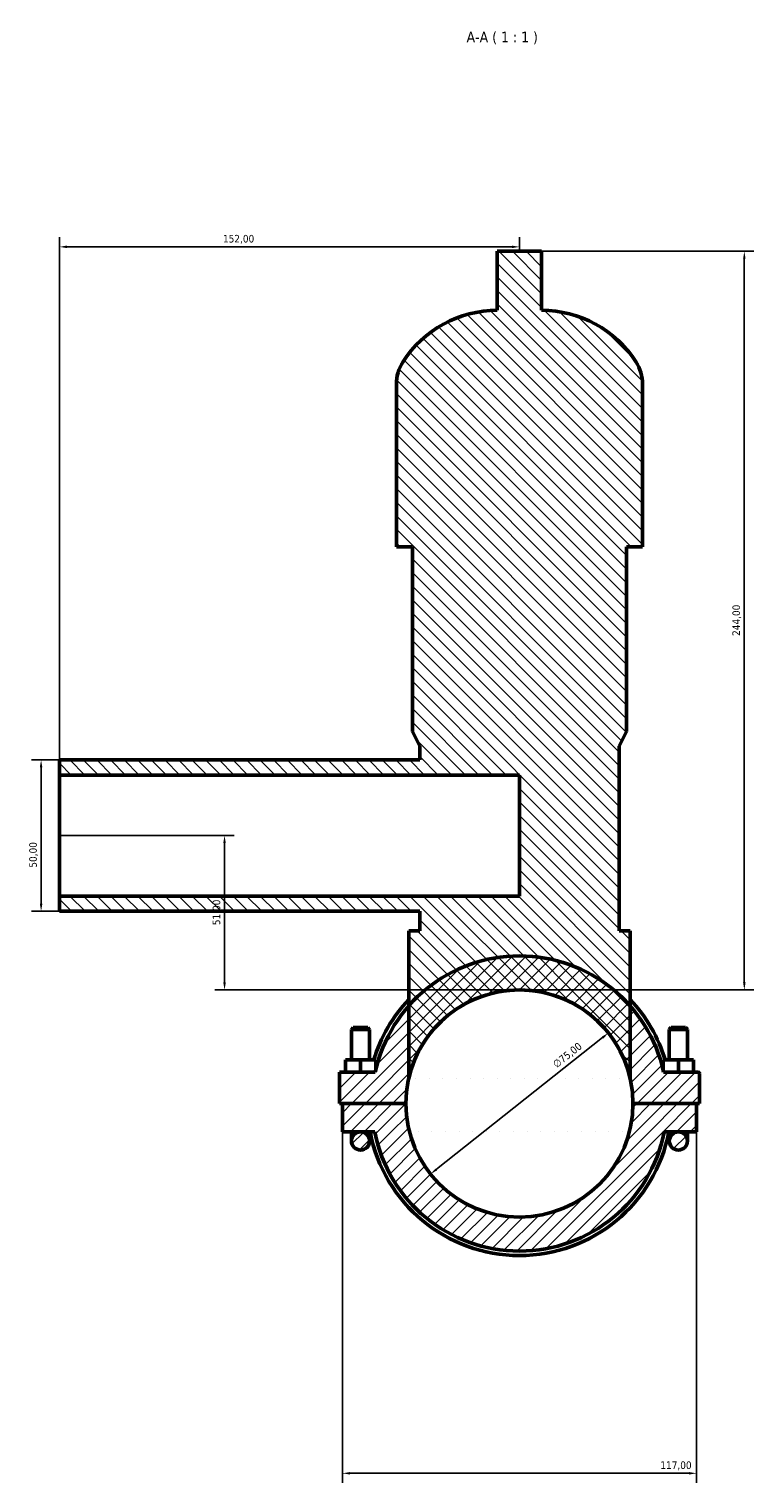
# Model space of a CAD drawing. Header units: millimetres. Extents: x 0 to 959, y -206 to 1211.
# Tile 7 of 8: x 337 to 576, y 731 to 1211. Entities that reach past the tile are written whole.
import ezdxf

# ---------------------------------------------------------------- set-up
doc = ezdxf.new("R2010")
doc.units = ezdxf.units.MM
for name, color, linetype, lineweight in [('Dimension (ISO)', 7, 'Continuous', 25), ('Hatch (ISO)', 7, 'Continuous', 18), ('Symbol (ISO)', 7, 'Continuous', 25), ('Visible (ISO)', 7, 'Continuous', 50)]:
    doc.layers.add(name, color=color, linetype=linetype, lineweight=lineweight)
doc.styles.add('Label Text (ISO)', font='tahoma.ttf')
doc.styles.add('Note Text (ISO)', font='tahoma.ttf')
doc.dimstyles.new('Default (ISO)', dxfattribs={"dimtxt": 2.5, "dimasz": 2.5, "dimexe": 3.175, "dimexo": 0, "dimgap": 0.762, "dimtad": 1, "dimrnd": 1e-08, "dimzin": 0, "dimtxsty": 'Note Text (ISO)', "dimcen": 0.09, "dimdle": 10, "dimclrd": 256, "dimclre": 256, "dimclrt": 232, "dimazin": 0, "dimtfac": 1.40208, "dimtmove": 0, "dimatfit": 3, "dimfxl": 1, "dimtolj": 1, "dimtzin": 0, "dimlwd": -1, "dimlwe": -1, "dimarcsym": 0})

# ---------------------------------------------------------------- blocks, each defined once
blk = doc.blocks.new('*D7')
at = {"layer": 'Defpoints', "color": 0, "transparency": 16777216}
for p in [(440.28, 847.05), (557.28, 847.05), (557.28, 734.27)]:
    blk.add_point(p, dxfattribs=at)
at = {"layer": 'Dimension (ISO)', "transparency": 16777216}
for p, q in [((440.28, 847.05), (440.28, 731.1)), ((557.28, 847.05), (557.28, 731.1)), ((442.78, 734.27), (554.78, 734.27))]:
    blk.add_line(p, q, dxfattribs=at)
for points in [[(442.78, 734.69), (442.78, 733.86), (440.28, 734.27)], [(554.78, 734.69), (554.78, 733.86), (557.28, 734.27)]]:
    blk.add_solid(points, dxfattribs=at)
at = {"layer": 'Dimension (ISO)', "color": 232, "true_color": 0xca0064, "transparency": 16777216, "insert": (545.33, 738.21), "char_height": 2.5, "attachment_point": 1, "style": 'Note Text (ISO)'}
blk.add_mtext('\\A1;117,00', dxfattribs=at)
blk = doc.blocks.new('*D8')
at = {"layer": 'Defpoints', "color": 0, "transparency": 16777216}
for p in [(528.17, 879.72), (469.4, 833.13)]:
    blk.add_point(p, dxfattribs=at)
at = {"layer": 'Dimension (ISO)', "transparency": 16777216}
blk.add_line((471.36, 834.68), (526.21, 878.17), dxfattribs=at)
for points in [[(525.95, 878.5), (526.47, 877.84), (528.17, 879.72)], [(471.1, 835.01), (471.61, 834.35), (469.4, 833.13)]]:
    blk.add_solid(points, dxfattribs=at)
at = {"layer": 'Dimension (ISO)', "color": 232, "true_color": 0xca0064, "transparency": 16777216, "insert": (509.49, 869.99), "char_height": 2.5, "attachment_point": 1, "rotation": 38.4097, "style": 'Note Text (ISO)'}
blk.add_mtext('\\A1;∅75,00', dxfattribs=at)
blk = doc.blocks.new('*D9')
at = {"layer": 'Defpoints', "color": 0, "transparency": 16777216}
for p in [(346.78, 969.92), (340.74, 919.92), (346.78, 919.92)]:
    blk.add_point(p, dxfattribs=at)
at = {"layer": 'Dimension (ISO)', "transparency": 16777216}
for p, q in [((346.78, 969.92), (337.57, 969.92)), ((340.74, 967.42), (340.74, 922.42)), ((346.78, 919.92), (337.57, 919.92))]:
    blk.add_line(p, q, dxfattribs=at)
for points in [[(340.32, 967.42), (341.16, 967.42), (340.74, 969.92)], [(340.32, 922.42), (341.16, 922.42), (340.74, 919.92)]]:
    blk.add_solid(points, dxfattribs=at)
at = {"layer": 'Dimension (ISO)', "color": 232, "true_color": 0xca0064, "transparency": 16777216, "insert": (336.81, 934.32), "char_height": 2.5, "attachment_point": 1, "rotation": 90, "style": 'Note Text (ISO)'}
blk.add_mtext('\\A1;50,00', dxfattribs=at)
blk = doc.blocks.new('*D10')
at = {"layer": 'Defpoints', "color": 0, "transparency": 16777216}
for p in [(346.78, 1139.37), (498.78, 1137.92), (346.78, 964.92)]:
    blk.add_point(p, dxfattribs=at)
at = {"layer": 'Dimension (ISO)', "transparency": 16777216}
for p, q in [((346.78, 964.92), (346.78, 1142.55)), ((496.28, 1139.37), (349.28, 1139.37)), ((498.78, 1137.92), (498.78, 1142.55))]:
    blk.add_line(p, q, dxfattribs=at)
for points in [[(349.28, 1139.79), (349.28, 1138.96), (346.78, 1139.37)], [(496.28, 1139.79), (496.28, 1138.96), (498.78, 1139.37)]]:
    blk.add_solid(points, dxfattribs=at)
at = {"layer": 'Dimension (ISO)', "color": 232, "true_color": 0xca0064, "transparency": 16777216, "insert": (400.83, 1143.31), "char_height": 2.5, "attachment_point": 1, "style": 'Note Text (ISO)'}
blk.add_mtext('\\A1;152,00', dxfattribs=at)
blk = doc.blocks.new('*D11')
at = {"layer": 'Defpoints', "color": 0, "transparency": 16777216}
for p in [(506.1, 1137.92), (573.07, 1137.92), (498.78, 893.92)]:
    blk.add_point(p, dxfattribs=at)
at = {"layer": 'Dimension (ISO)', "transparency": 16777216}
for p, q in [((506.1, 1137.92), (576.24, 1137.92)), ((573.07, 896.42), (573.07, 1135.42)), ((498.78, 893.92), (576.24, 893.92))]:
    blk.add_line(p, q, dxfattribs=at)
for points in [[(572.65, 1135.42), (573.48, 1135.42), (573.07, 1137.92)], [(572.65, 896.42), (573.48, 896.42), (573.07, 893.92)]]:
    blk.add_solid(points, dxfattribs=at)
at = {"layer": 'Dimension (ISO)', "color": 232, "true_color": 0xca0064, "transparency": 16777216, "insert": (569.13, 1010.87), "char_height": 2.5, "attachment_point": 1, "rotation": 90, "style": 'Note Text (ISO)'}
blk.add_mtext('\\A1;244,00', dxfattribs=at)
blk = doc.blocks.new('*D12')
at = {"layer": 'Defpoints', "color": 0, "transparency": 16777216}
for p in [(346.78, 944.92), (401.34, 944.92), (498.78, 893.92)]:
    blk.add_point(p, dxfattribs=at)
at = {"layer": 'Dimension (ISO)', "transparency": 16777216}
for p, q in [((346.78, 944.92), (404.51, 944.92)), ((401.34, 896.42), (401.34, 942.42)), ((498.78, 893.92), (398.16, 893.92))]:
    blk.add_line(p, q, dxfattribs=at)
for points in [[(400.92, 942.42), (401.76, 942.42), (401.34, 944.92)], [(400.92, 896.42), (401.76, 896.42), (401.34, 893.92)]]:
    blk.add_solid(points, dxfattribs=at)
at = {"layer": 'Dimension (ISO)', "color": 232, "true_color": 0xca0064, "transparency": 16777216, "insert": (397.41, 915.32), "char_height": 2.5, "attachment_point": 1, "rotation": 90, "style": 'Note Text (ISO)'}
blk.add_mtext('\\A1;51,00', dxfattribs=at)

msp = doc.modelspace()

# ---------------------------------------------------------------- hatches: boundary and pattern name
at = {"layer": 'Hatch (ISO)'}
h = msp.add_hatch(dxfattribs=at)
h.set_pattern_fill('ANSI31', color=256, scale=25.4, angle=90.00021, style=0)
h.set_pattern_definition([(135.0002, (0, 0), (-2.245056, -2.245072), [])])
edge = h.paths.add_edge_path()
edge.add_line((465.841, 913.444), (462.181, 913.444))
edge.add_line((462.181, 913.444), (462.181, 888.627))
edge.add_line((462.181, 888.627), (462.181, 864.591))
edge.add_ellipse((498.781, 856.424), major_axis=(-36.6, 8.166), ratio=1, start_angle=205.15624, end_angle=360, ccw=False)
edge.add_line((535.381, 864.591), (535.381, 888.627))
edge.add_line((535.381, 888.627), (535.381, 913.444))
edge.add_line((535.381, 913.444), (531.721, 913.444))
edge.add_line((531.721, 913.444), (531.721, 974.444))
edge.add_line((531.721, 974.444), (534.161, 979.324))
edge.add_line((534.161, 979.324), (534.161, 1040.324))
edge.add_line((534.161, 1040.324), (539.448, 1040.324))
edge.add_line((539.448, 1040.324), (539.448, 1094.004))
edge.add_ellipse((525.866, 1094.004), major_axis=(13.582, 0), ratio=1, start_angle=0, end_angle=32.61242)
edge.add_ellipse((506.101, 1081.358), major_axis=(31.205, 19.966), ratio=1, start_angle=0, end_angle=57.38758)
edge.add_line((506.101, 1118.404), (506.101, 1137.924))
edge.add_line((506.101, 1137.924), (491.461, 1137.924))
edge.add_line((491.461, 1137.924), (491.461, 1118.404))
edge.add_ellipse((491.461, 1081.358), major_axis=(0, 37.046), ratio=1, start_angle=0, end_angle=57.38758)
edge.add_ellipse((471.696, 1094.004), major_axis=(-11.441, 7.32), ratio=1, start_angle=0, end_angle=32.61242)
edge.add_line((458.115, 1094.004), (458.115, 1040.324))
edge.add_line((458.115, 1040.324), (463.401, 1040.324))
edge.add_line((463.401, 1040.324), (463.401, 979.324))
edge.add_line((463.401, 979.324), (465.841, 974.444))
edge.add_line((465.841, 974.444), (465.841, 969.924))
edge.add_line((465.841, 969.924), (346.781, 969.924))
edge.add_line((346.781, 969.924), (346.781, 964.924))
edge.add_line((346.781, 964.924), (498.781, 964.924))
edge.add_line((498.781, 964.924), (498.781, 924.924))
edge.add_line((498.781, 924.924), (346.781, 924.924))
edge.add_line((346.781, 924.924), (346.781, 919.924))
edge.add_line((346.781, 919.924), (465.841, 919.924))
edge.add_line((465.841, 919.924), (465.841, 913.444))
h = msp.add_hatch(dxfattribs=at)
h.set_pattern_fill('ANSI31', color=256, scale=25.4, style=0)
h.set_pattern_definition([(45, (0, 0), (-2.245064, 2.245064), [])])
edge = h.paths.add_edge_path()
edge.add_ellipse((557.781, 866.299), major_axis=(0.5, 0), ratio=1, start_angle=0, end_angle=90)
edge.add_line((557.781, 866.799), (546.414, 866.799))
edge.add_ellipse((498.781, 856.424), major_axis=(47.633, 10.375), ratio=1, start_angle=0, end_angle=29.05525)
edge.add_ellipse((498.781, 856.424), major_axis=(36.6, 32.203), ratio=1, start_angle=0, end_angle=97.31411)
edge.add_ellipse((498.781, 856.424), major_axis=(-36.6, 32.203), ratio=1, start_angle=0, end_angle=29.05525)
edge.add_line((451.148, 866.799), (439.281, 866.799))
edge.add_line((439.281, 866.799), (439.281, 856.474))
edge.add_line((439.281, 856.474), (461.281, 856.474))
edge.add_ellipse((498.781, 856.424), major_axis=(-37.5, 0.05), ratio=1, start_angle=180.15279, end_angle=360, ccw=False)
edge.add_line((536.281, 856.474), (558.281, 856.474))
edge.add_line((558.281, 856.474), (558.281, 866.299))
edge = h.paths.add_edge_path()
edge.add_ellipse((498.781, 856.424), major_axis=(37.5, -0.05), ratio=1, start_angle=180.15279, end_angle=360)
edge.add_line((536.281, 856.374), (557.281, 856.374))
edge.add_line((557.281, 856.374), (557.281, 847.049))
edge.add_line((557.281, 847.049), (551.281, 847.049))
edge.add_line((551.281, 847.049), (546.621, 847.049))
edge.add_ellipse((498.781, 856.424), major_axis=(-47.84, -9.375), ratio=1, start_angle=0, end_angle=157.82502, ccw=False)
edge.add_line((450.941, 847.049), (446.281, 847.049))
edge.add_line((446.281, 847.049), (440.281, 847.049))
edge.add_line((440.281, 847.049), (440.281, 856.374))
edge.add_line((440.281, 856.374), (461.281, 856.374))
edge = h.paths.add_edge_path()
edge.add_ellipse((551.281, 844.049), major_axis=(3, 0), ratio=1, start_angle=0, end_angle=360)
edge = h.paths.add_edge_path()
edge.add_ellipse((446.281, 844.049), major_axis=(3, 0), ratio=1, start_angle=0, end_angle=360)

# ---------------------------------------------------------------- linework, layer by layer
at = {"layer": 'Visible (ISO)'}
for p, q in [((506.101, 1137.924), (491.461, 1137.924)), ((491.461, 1137.924), (491.461, 1118.404)), ((506.101, 1118.404), (506.101, 1137.924)), ((458.115, 1094.004), (458.115, 1040.324)), ((539.448, 1040.324), (539.448, 1094.004)), ((458.115, 1040.324), (463.401, 1040.324)), ((463.401, 1040.324), (463.401, 979.324)), ((534.161, 979.324), (534.161, 1040.324)), ((534.161, 1040.324), (539.448, 1040.324)), ((463.401, 979.324), (465.841, 974.444)), ((531.721, 974.444), (534.161, 979.324)), ((465.841, 974.444), (465.841, 969.924)), ((531.721, 913.444), (531.721, 974.444)), ((465.841, 969.924), (346.781, 969.924)), ((346.781, 969.924), (346.781, 964.924)), ((346.781, 964.924), (498.781, 964.924)), ((346.781, 924.924), (346.781, 964.924)), ((498.781, 964.924), (498.781, 924.924)), ((498.781, 924.924), (346.781, 924.924)), ((346.781, 924.924), (346.781, 919.924)), ((346.781, 919.924), (465.841, 919.924)), ((465.841, 919.924), (465.841, 913.444)), ((465.841, 913.444), (462.181, 913.444)), ((462.181, 913.444), (462.181, 864.591)), ((535.381, 913.444), (531.721, 913.444)), ((535.381, 864.591), (535.381, 913.444)), ((443.881, 881.474), (443.281, 880.874)), ((443.281, 880.874), (449.281, 880.874)), ((443.281, 880.874), (443.281, 870.799)), ((448.681, 881.474), (443.881, 881.474)), ((448.681, 881.474), (449.281, 880.874)), ((449.281, 880.874), (449.281, 870.799)), ((548.881, 881.474), (548.281, 880.874)), ((554.281, 880.874), (548.281, 880.874)), ((548.281, 870.799), (548.281, 880.874)), ((548.881, 881.474), (553.681, 881.474)), ((553.681, 881.474), (554.281, 880.874)), ((554.281, 870.799), (554.281, 880.874)), ((441.281, 866.799), (441.281, 870.799)), ((446.281, 870.799), (441.281, 870.799)), ((451.281, 870.799), (446.281, 870.799)), ((446.281, 866.799), (446.281, 870.799)), ((451.281, 867.393), (451.281, 870.799)), ((546.281, 870.799), (551.281, 870.799)), ((546.281, 867.393), (546.281, 870.799)), ((551.281, 866.799), (551.281, 870.799)), ((551.281, 870.799), (556.281, 870.799)), ((556.281, 866.799), (556.281, 870.799)), ((451.148, 866.799), (439.281, 866.799)), ((439.281, 866.799), (439.281, 856.474)), ((557.781, 866.799), (546.414, 866.799)), ((558.281, 856.474), (558.281, 866.299)), ((439.281, 856.474), (461.281, 856.474)), ((461.281, 856.374), (440.281, 856.374)), ((440.281, 856.374), (440.281, 847.049)), ((443.281, 856.474), (443.281, 856.374)), ((449.281, 856.474), (449.281, 856.374)), ((536.281, 856.474), (558.281, 856.474)), ((557.281, 856.374), (536.281, 856.374)), ((548.281, 856.374), (548.281, 856.474)), ((554.281, 856.374), (554.281, 856.474)), ((557.281, 847.049), (557.281, 856.374)), ((440.281, 847.049), (446.281, 847.049)), ((443.281, 847.049), (443.281, 844.049)), ((446.281, 847.049), (450.941, 847.049)), ((449.281, 844.049), (449.281, 847.049)), ((546.621, 847.049), (551.281, 847.049)), ((548.281, 847.049), (548.281, 844.049)), ((551.281, 847.049), (557.281, 847.049)), ((554.281, 844.049), (554.281, 847.049))]:
    msp.add_line(p, q, dxfattribs=at)
for centre in [(446.281, 844.049), (551.281, 844.049)]:
    msp.add_circle(centre, 3, dxfattribs=at)
for centre, radius, start, end in [((491.461, 1081.358), 37.046, 90, 147.38758), ((506.101, 1081.358), 37.046, 32.61242, 90), ((471.696, 1094.004), 13.582, 147.38758, 180), ((525.866, 1094.004), 13.582, 0, 32.61242), ((498.781, 856.424), 48.75, 12.28769, 167.71231), ((498.781, 856.424), 37.5, 0.07639, 179.92361), ((498.781, 856.424), 37.5, 12.57812, 167.42188), ((498.781, 856.424), 50.213, 136.79444, 163.36443), ((498.781, 856.424), 50.212, 16.63557, 43.20556), ((557.781, 866.299), 0.5, 0, 90), ((498.781, 856.424), 37.5, 180.07639, 359.92361), ((498.781, 856.424), 50.213, 190.76064, 349.23936), ((498.781, 856.424), 48.75, 191.08749, 348.91251)]:
    msp.add_arc(centre, radius, start, end, dxfattribs=at)

# ---------------------------------------------------------------- texts
at = {"layer": 'Symbol (ISO)', "insert": (481.304, 1206.303), "char_height": 3.5, "attachment_point": 7, "style": 'Label Text (ISO)'}
msp.add_mtext('A-A ( 1 : 1 )', dxfattribs=at)

# ---------------------------------------------------------------- dimensions: what is measured, and where the dimension line sits
at = {"layer": 'Dimension (ISO)'}
for base, p1, p2, angle, picture, middle in [((346.781, 1139.373), (498.781, 1137.924), (346.781, 964.924), 180, '*D10', (405.781, 1139.373)), ((573.066, 1137.924), (498.781, 893.924), (506.101, 1137.924), 90, '*D11', (573.066, 1015.924)), ((340.741, 919.924), (346.781, 969.924), (346.781, 919.924), 90, '*D9', (340.741, 938.424)), ((401.34, 944.924), (498.781, 893.924), (346.781, 944.924), 90, '*D12', (401.34, 919.424)), ((557.281, 734.274), (440.281, 847.049), (557.281, 847.049), 180, '*D7', (550.281, 734.274))]:
    dim = msp.add_linear_dim(base=base, p1=p1, p2=p2, angle=angle, dimstyle='Default (ISO)', override={"dimdec": 2, "dimtp": 0, "dimtm": 0, "dimtdec": 2, "dimtofl": 0, "dimatfit": 1}, dxfattribs=at)
    dim.commit()
    dim.dimension.update_dxf_attribs({"geometry": picture, "text_midpoint": middle, "dimtype": 160})
dim = msp.add_diameter_dim_2p(p1=(469.397, 833.126), p2=(528.166, 879.723), dimstyle='Default (ISO)', override={"dimdec": 2, "dimlfac": 1, "dimtp": 0, "dimtm": 0, "dimtdec": 2, "dimatfit": 2}, dxfattribs=at)
dim.commit()
dim.dimension.update_dxf_attribs({"geometry": '*D8', "text_midpoint": (516.265, 870.287), "dimtype": 163})

doc.saveas('drawing.dxf')
